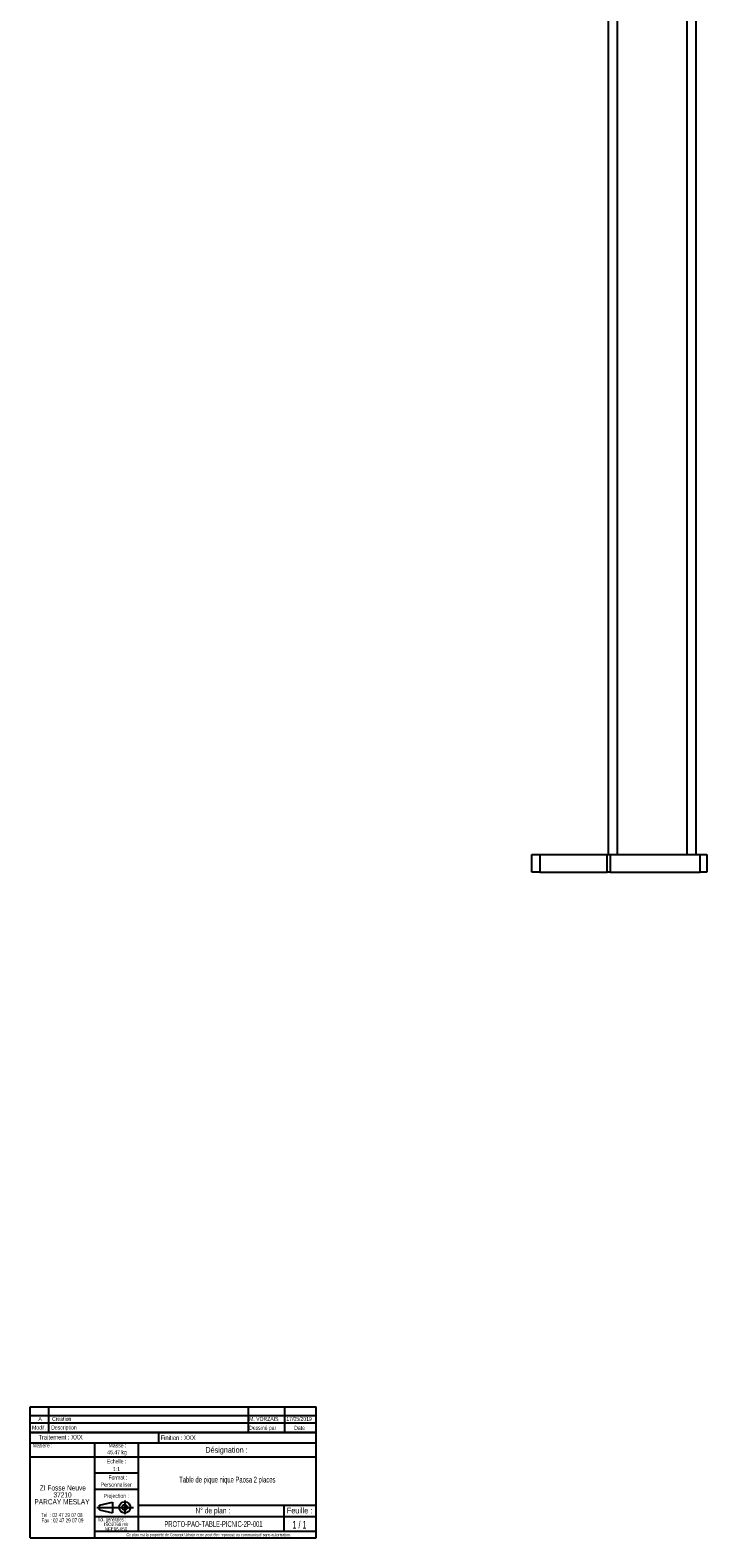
# Model space of a CAD drawing. Header units: millimetres. Extents: x 105 to 2605, y 97 to 2549.
# Tile 3 of 7: x 1379 to 1689, y 1481 to 2170. Entities that reach past the tile are written whole.
import ezdxf

# ---------------------------------------------------------------- set-up
doc = ezdxf.new("R2010")
doc.units = ezdxf.units.MM
doc.layers.add('FORMAT', color=7, linetype='Continuous')
doc.styles.add('SLDTEXTSTYLE0', font='TXT', dxfattribs={"width": 0.605})
doc.styles.add('SLDTEXTSTYLE1', font='TXT', dxfattribs={"width": 0.75})
doc.styles.add('SLDTEXTSTYLE2', font='TXT', dxfattribs={"width": 0.666667})
doc.styles.add('SLDTEXTSTYLE3', font='TXT', dxfattribs={"width": 0.675})
doc.styles.add('SLDTEXTSTYLE4', font='TXT', dxfattribs={"width": 0.65})
doc.styles.add('SLDTEXTSTYLE5', font='TXT', dxfattribs={"width": 0.6875})

# ---------------------------------------------------------------- blocks, each defined once
blk = doc.blocks.new('SW_NOTE_0')
at = {"layer": 'FORMAT', "color": 0, "attachment_point": 2}
for s, insert, char_height, style in [('ZI Fosse Neuve', (11.05, 3.07), 2.3813, 'SLDTEXTSTYLE1'), ('PARCAY MESLAY', (10.64, -3.28), 2.3813, 'SLDTEXTSTYLE1'), ('37210', (10.92, -0.11), 2.381, 'SLDTEXTSTYLE1'), ('Tel  : 02 47 29 07 08', (10.56, -9.61), 1.8521, 'SLDTEXTSTYLE2'), ('Fax : 02 47 29 07 09', (10.88, -12.08), 1.8521, 'SLDTEXTSTYLE3')]:
    blk.add_mtext(s, dxfattribs=dict(at, insert=insert, char_height=char_height, style=style))
blk = doc.blocks.new('SW_NOTE_0_1')
at = {"layer": 'FORMAT', "color": 0, "char_height": 1.587, "attachment_point": 2, "style": 'SLDTEXTSTYLE1'}
for s, insert in [('ISO2768 mk', (5.78, 2.05)), ('NFE86-050', (5.74, -0.07))]:
    blk.add_mtext(s, dxfattribs=dict(at, insert=insert))

msp = doc.modelspace()

# ---------------------------------------------------------------- linework, layer by layer
at = {"color": 7, "linetype": 'Continuous', "lineweight": 25}
for p, q in [((1683.692, 2251.414), (1683.692, 1793.414)), ((1643.692, 1793.414), (1643.692, 2195.414)), ((1608.692, 1785.414), (1608.692, 1793.414)), ((1608.692, 1793.414), (1612.318, 1793.414)), ((1612.318, 1793.414), (1612.318, 1785.414)), ((1612.318, 1793.414), (1643.019, 1793.414)), ((1643.019, 1785.414), (1643.019, 1793.414)), ((1643.019, 1793.414), (1644.392, 1793.414)), ((1644.392, 1793.414), (1644.392, 1785.414)), ((1644.392, 1793.414), (1685.692, 1793.414)), ((1685.692, 1785.414), (1685.692, 1793.414)), ((1685.692, 1793.414), (1688.692, 1793.414)), ((1688.692, 1793.414), (1688.692, 1785.414)), ((1612.318, 1785.414), (1608.692, 1785.414)), ((1612.318, 1785.414), (1643.019, 1785.414)), ((1644.392, 1785.414), (1643.019, 1785.414)), ((1644.392, 1785.414), (1685.692, 1785.414)), ((1688.692, 1785.414), (1685.692, 1785.414))]:
    msp.add_line(p, q, dxfattribs=at)
at = {"color": 8, "linetype": 'Continuous', "lineweight": 25}
for p, q in [((1679.692, 1793.414), (1679.692, 2232.964)), ((1647.692, 2197.242), (1647.692, 1793.414))]:
    msp.add_line(p, q, dxfattribs=at)
at = {"layer": 'FORMAT', "color": 7}
for p, q in [((1379.159, 1536.887), (1379.159, 1540.887)), ((1379.159, 1540.887), (1509.918, 1540.887)), ((1387.708, 1536.887), (1387.708, 1540.887)), ((1495.58, 1536.887), (1495.58, 1540.887)), ((1379.159, 1529.179), (1379.159, 1536.887)), ((1379.159, 1536.887), (1509.918, 1536.887)), ((1379.159, 1536.887), (1509.918, 1536.887)), ((1379.159, 1533.563), (1509.918, 1533.563)), ((1387.708, 1529.179), (1387.708, 1536.887)), ((1495.58, 1529.179), (1495.58, 1536.887)), ((1509.918, 1529.179), (1379.159, 1529.179)), ((1379.159, 1480.998), (1379.159, 1529.179)), ((1379.159, 1529.179), (1509.918, 1529.179)), ((1379.159, 1524.377), (1509.918, 1524.377)), ((1408.528, 1524.377), (1408.528, 1480.998)), ((1428.639, 1524.377), (1428.639, 1484.019)), ((1437.82, 1529.179), (1437.82, 1524.377)), ((1379.159, 1518.082), (1428.639, 1518.082)), ((1428.639, 1518.082), (1509.918, 1518.082)), ((1408.528, 1510.691), (1428.639, 1510.691)), ((1408.528, 1503.231), (1428.639, 1503.231)), ((1410.95, 1496.007), (1416.848, 1497.365)), ((1416.848, 1497.365), (1416.848, 1492.45)), ((1416.848, 1497.365), (1416.848, 1492.45)), ((1422.428, 1498.021), (1422.428, 1491.823)), ((1408.528, 1490.712), (1509.918, 1490.712)), ((1409.591, 1494.908), (1426.36, 1494.908)), ((1410.95, 1493.809), (1410.95, 1496.007)), ((1410.95, 1493.809), (1416.848, 1492.45)), ((1428.639, 1496.017), (1509.918, 1496.017)), ((1495.124, 1496.017), (1495.124, 1484.019)), ((1408.528, 1484.019), (1509.918, 1484.019))]:
    msp.add_line(p, q, dxfattribs=at)
at = {"layer": 'FORMAT'}
for p, q in [((1478.905, 1540.887), (1478.905, 1529.179)), ((1509.918, 1480.998), (1509.918, 1540.887)), ((1379.159, 1480.998), (1509.918, 1480.998))]:
    msp.add_line(p, q, dxfattribs=at)
at = {"layer": 'FORMAT', "color": 7}
for radius in [2.574, 1.214]:
    msp.add_circle((1422.428, 1494.908), radius, dxfattribs=at)

# ---------------------------------------------------------------- block references
at = {"layer": 'FORMAT'}
for name, p in [('SW_NOTE_0', (1383.072, 1501.967)), ('SW_NOTE_0_1', (1412.734, 1485.911))]:
    msp.add_blockref(name, p, dxfattribs=at)

# ---------------------------------------------------------------- texts
for s, insert, char_height, attachment_point, style in [('Modif.', (1380.036, 1532.364), 1.8521, 1, 'SLDTEXTSTYLE1'), ('A', (1383.725, 1536.312), 1.852, 2, 'SLDTEXTSTYLE1'), ('Description', (1388.809, 1532.364), 1.85208, 1, 'SLDTEXTSTYLE1'), ('Création', (1389.193, 1536.312), 1.8521, 1, 'SLDTEXTSTYLE1'), ('M. VORZAIS', (1479.328, 1536.311), 1.8521, 1, 'SLDTEXTSTYLE1'), ('Dessiné par', (1479.328, 1532.24), 1.85208, 1, 'SLDTEXTSTYLE1'), ('17/05/2019', (1496.366, 1536.311), 1.8521, 1, 'SLDTEXTSTYLE1'), ('Date', (1499.937, 1532.24), 1.8521, 1, 'SLDTEXTSTYLE1'), ('Matière :', (1380.381, 1524.217), 1.8521, 1, 'SLDTEXTSTYLE1'), ('Traitement : XXX', (1382.994, 1528.084), 2.11667, 1, 'SLDTEXTSTYLE1'), ('Masse :', (1419.117, 1524.217), 1.8521, 2, 'SLDTEXTSTYLE1'), ('Finition : XXX', (1438.807, 1527.829), 2.11667, 1, 'SLDTEXTSTYLE1'), ('45.47 kg', (1414.455, 1521.072), 1.8521, 1, 'SLDTEXTSTYLE1'), ('Echelle :', (1414.259, 1516.903), 1.8521, 1, 'SLDTEXTSTYLE1'), ('Désignation :', (1468.975, 1522.537), 2.64583, 2, 'SLDTEXTSTYLE1'), ('1:1', (1417.022, 1513.347), 1.8521, 1, 'SLDTEXTSTYLE1'), ('Personnaliser', (1418.56, 1506.258), 1.85208, 2, 'SLDTEXTSTYLE1'), ('Format :', (1419.293, 1509.523), 1.8521, 2, 'SLDTEXTSTYLE1'), ('Table de pique nique Paosa 2 places', (1469.347, 1508.949), 2.64583, 2, 'SLDTEXTSTYLE0'), ('Projection :', (1412.699, 1501.112), 1.85208, 1, 'SLDTEXTSTYLE1'), ('Tol. générales :', (1410.076, 1490.36), 1.85208, 1, 'SLDTEXTSTYLE0'), ('N° de plan :', (1462.734, 1494.808), 2.64583, 2, 'SLDTEXTSTYLE5'), ('Feuille :', (1502.388, 1494.808), 2.6458, 2, 'SLDTEXTSTYLE1'), ('Ce plan est la propriété de Concept Urbain et ne peut être reproduit ou communiqué sans autorisation.', (1460.878, 1483.081), 1.322917, 2, 'SLDTEXTSTYLE1'), ('PROTO-PAO-TABLE-PICNIC-2P-001', (1463.033, 1488.66), 2.64583, 2, 'SLDTEXTSTYLE0'), ('1 / 1', (1502.354, 1488.734), 3.5, 2, 'SLDTEXTSTYLE4')]:
    msp.add_mtext(s, dxfattribs=dict(at, insert=insert, char_height=char_height, attachment_point=attachment_point, style=style))

doc.saveas('drawing.dxf')
